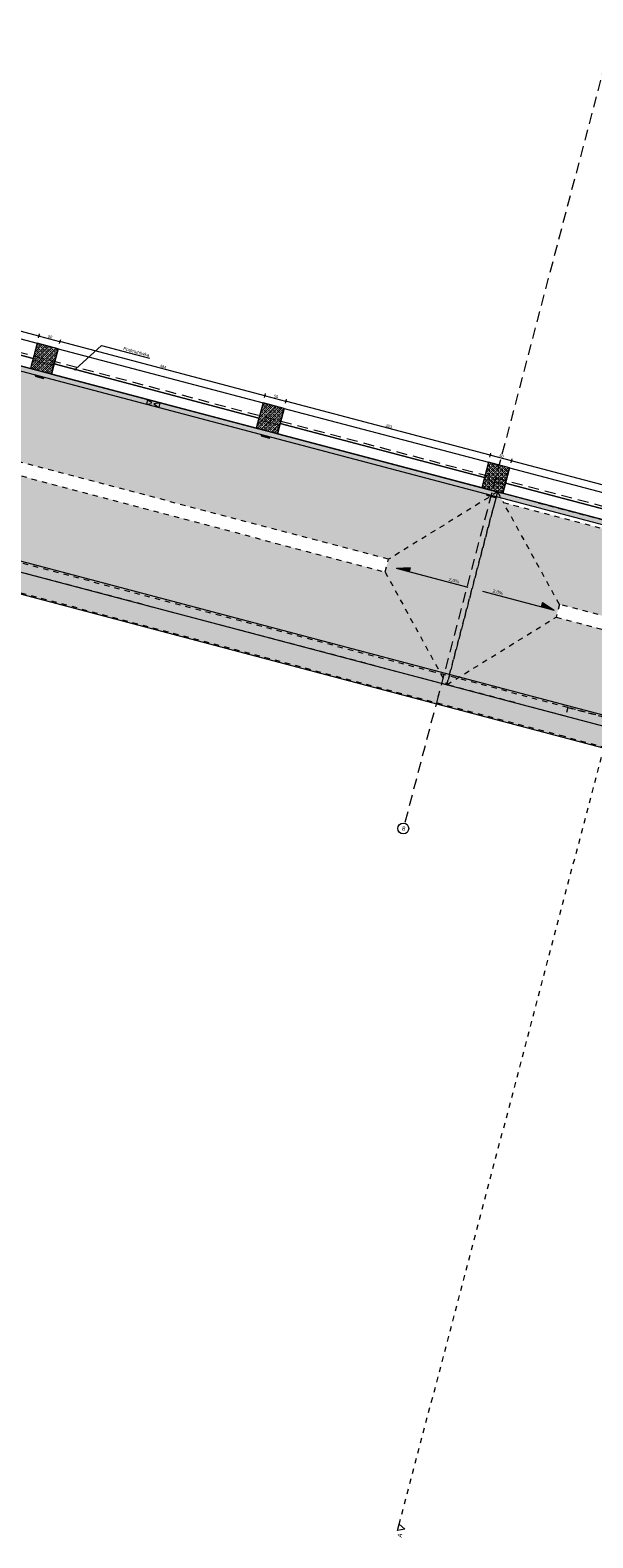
# Model space of a CAD drawing. Header units: millimetres. Extents: x -176817 to 18864955, y -12996033 to 201123.
# Tile 54 of 256: x 114815 to 127676, y -22738 to 11695. Entities that reach past the tile are written whole.
import ezdxf
from ezdxf.enums import TextEntityAlignment as Align

# ---------------------------------------------------------------- set-up
doc = ezdxf.new("R2010")
doc.units = ezdxf.units.MM
doc.header["$MEASUREMENT"] = 0
for name, pattern in [('Krawędzie ukryte', [170, 120, -50]), ('Przerywana', [240, 120, -120]), ('Przerywana długa', [390, 250, -140]), ('Przerywana gęsta', [90, 60, -30]), ('Wipeout_Contour', [1000, 0, -1000])]:
    doc.linetypes.add(name, pattern=pattern)
for name, color, linetype in [('213-A Wymiarowanie wewnętrzne', 7, 'Continuous'), ('231-A Ściany zewnętrzne', 7, 'Continuous'), ('280-A Dachy Powłoki', 7, 'Continuous'), ('291-A Obróbka blacharska', 7, 'Continuous'), ('297-A Opisy PW', 7, 'Continuous'), ('410-K Osie', 7, 'Continuous'), ('440-K Słupy', 7, 'Continuous'), ('450-K Belki', 7, 'Continuous'), ('460-K Stropy', 7, 'Continuous'), ('840-G Znaczniki przekroje', 7, 'Continuous'), ('842-G Opisy PW PZT', 7, 'Continuous')]:
    doc.layers.add(name, color=color, linetype=linetype)
doc.styles.add('STYL_AUTOMATYCZNY_3', font='arial.ttf')
doc.styles.add('STYL_AUTOMATYCZNY_4', font='arial.ttf')
doc.styles.add('STYL_AUTOMATYCZNY_8', font='ARIALN.TTF')
doc.dimstyles.new('STYL_AUTOMATYCZNY__3', dxfattribs={"dimtxt": 64.999998, "dimasz": 47.5, "dimexe": 0.18, "dimexo": 0.0625, "dimgap": 0, "dimtad": 1, "dimdec": 1, "dimlfac": 0.1, "dimzin": 0, "dimdsep": 46, "dimtxsty": 'STYL_AUTOMATYCZNY_4', "dimblk": 'ARROWHEAD_11', "dimblk1": 'ARROWHEAD_11', "dimblk2": 'ARROWHEAD_11', "dimcen": 0.09, "dimclrd": 30, "dimclre": 30, "dimclrt": 30, "dimazin": 0, "dimtfac": 1, "dimtdec": 4, "dimtmove": 0, "dimatfit": 3, "dimfxl": 0, "dimtolj": 1, "dimtzin": 0, "dimarcsym": 0})
pattern_1 = [(45, (0, 0), (-49.497475, 49.497475), []), (45, (-24.75, 24.75), (-49.497475, 49.497475), [52.5, -17.5])]

# ---------------------------------------------------------------- blocks, each defined once
blk = doc.blocks.new('Dach_13_2', base_point=(125618, 1120))
at = {"layer": '280-A Dachy Powłoki', "linetype": 'Continuous', "lineweight": 0, "true_color": 0x005d2f}
blk.add_hatch(color=118, dxfattribs=at).paths.add_polyline_path([(94809, 9250), (96361, 6641), (123004, -390), (125499, 1150), (125618, 1120)])
at = {"layer": '280-A Dachy Powłoki', "color": 8, "linetype": 'Przerywana', "lineweight": 0, "flags": 128}
for points in [[(94809, 9250), (125618, 1120)], [(123004, -390), (96361, 6641)], [(96361, 6641), (96361, 6641)], [(125499, 1150), (123004, -390)], [(125618, 1120), (125499, 1150)]]:
    blk.add_lwpolyline(points, dxfattribs=at)
blk = doc.blocks.new('Dach_14_2', base_point=(93647, 4844))
at = {"layer": '280-A Dachy Powłoki', "linetype": 'Continuous', "lineweight": 0, "true_color": 0x005d2f}
blk.add_hatch(color=118, dxfattribs=at).paths.add_polyline_path([(96285, 6351), (93647, 4844), (124337, -3255), (122928, -680), (122928, -680)])
at = {"layer": '280-A Dachy Powłoki', "color": 8, "linetype": 'Przerywana', "lineweight": 0, "flags": 128}
for points in [[(96285, 6351), (122928, -680)], [(124337, -3255), (93647, 4844)], [(122928, -680), (124337, -3255)]]:
    blk.add_lwpolyline(points, dxfattribs=at)
blk = doc.blocks.new('Dach_16_2', base_point=(123004, -390))
at = {"layer": '280-A Dachy Powłoki', "linetype": 'Continuous', "lineweight": 0, "true_color": 0x005d2f}
blk.add_hatch(color=118, dxfattribs=at).paths.add_polyline_path([(124337, -3255), (125499, 1150), (123004, -390), (122928, -680)])
at = {"layer": '280-A Dachy Powłoki', "color": 8, "linetype": 'Przerywana', "lineweight": 0, "flags": 128}
for points in [[(125499, 1150), (124337, -3255)], [(122928, -680), (123004, -390)]]:
    blk.add_lwpolyline(points, dxfattribs=at)
blk = doc.blocks.new('Dach_17_2', base_point=(125499, 1150))
at = {"layer": '280-A Dachy Powłoki', "linetype": 'Continuous', "lineweight": 0, "true_color": 0x005d2f}
for points in [[(125499, 1149), (156049, -6912), (156049, -6912), (125499, 1150)], [(155814, -7057), (125632, 908), (126910, -1420), (153553, -8451)]]:
    blk.add_hatch(color=118, dxfattribs=at).paths.add_polyline_path(points)
at = {"layer": '280-A Dachy Powłoki', "color": 8, "linetype": 'Przerywana', "lineweight": 0, "flags": 128}
for points in [[(125499, 1150), (156049, -6912)], [(125499, 1149), (156049, -6912)], [(125632, 908), (155814, -7057)], [(126910, -1420), (125632, 908)], [(153553, -8451), (126910, -1420)], [(155814, -7057), (153553, -8451)]]:
    blk.add_lwpolyline(points, dxfattribs=at)
blk = doc.blocks.new('Dach_18_2', base_point=(124337, -3255))
at = {"layer": '280-A Dachy Powłoki', "linetype": 'Continuous', "lineweight": 0, "true_color": 0x005d2f}
blk.add_hatch(color=118, dxfattribs=at).paths.add_polyline_path([(124337, -3255), (127050, -3970), (127102, -3772), (154751, -11068), (153477, -8741), (126834, -1711), (126834, -1711)])
at = {"layer": '280-A Dachy Powłoki', "color": 8, "linetype": 'Przerywana', "lineweight": 0, "flags": 128}
for points in [[(124337, -3255), (126834, -1711)], [(126834, -1711), (153477, -8741)], [(127050, -3970), (124337, -3255)], [(127102, -3772), (127050, -3970)], [(127102, -3772), (154751, -11068)], [(153477, -8741), (154751, -11068)]]:
    blk.add_lwpolyline(points, dxfattribs=at)
blk = doc.blocks.new('Dach_20_2', base_point=(124337, -3255))
at = {"layer": '280-A Dachy Powłoki', "linetype": 'Continuous', "lineweight": 0, "true_color": 0x005d2f}
blk.add_hatch(color=118, dxfattribs=at).paths.add_polyline_path([(126834, -1711), (126910, -1420), (125499, 1150), (124337, -3255)])
at = {"layer": '280-A Dachy Powłoki', "color": 8, "linetype": 'Przerywana', "lineweight": 0, "flags": 128}
for points in [[(124337, -3255), (125499, 1149)], [(125499, 1149), (125632, 908)], [(126910, -1420), (126834, -1711)]]:
    blk.add_lwpolyline(points, dxfattribs=at)
blk = doc.blocks.new('Belka_6_2', base_point=(93087, 4578))
at = {"layer": '450-K Belki', "linetype": 'Continuous', "lineweight": 0, "true_color": 0xffffff}
blk.add_hatch(color=7, dxfattribs=at).paths.add_polyline_path([(92989, 4521), (155403, -11949), (154887, -11063), (93875, 5037)])
at = {"layer": '450-K Belki', "color": 7, "linetype": 'Continuous', "lineweight": 0}
for p, q in [((93875, 5037), (154887, -11063)), ((92989, 4521), (155403, -11949))]:
    blk.add_line(p, q, dxfattribs=at)
blk = doc.blocks.new('Strop_27_2', base_point=(93576, 4862))
at = {"layer": '460-K Stropy', "color": 255, "linetype": 'Continuous', "lineweight": 0, "flags": 128}
blk.add_lwpolyline([(93576, 4862), (155061, -11362), (156224, -6958), (94738, 9267)], close=True, dxfattribs=at)
blk = doc.blocks.new('Strop_58_2', base_point=(114821, 3967))
at = {"layer": '440-K Słupy', "color": 7, "linetype": 'Przerywana gęsta', "lineweight": 0, "flags": 128}
blk.add_lwpolyline([(114821, 3967), (115304, 3840), (115355, 4033), (114872, 4161)], close=True, dxfattribs=at)
blk = doc.blocks.new('Strop_59_2', base_point=(119984, 2605))
at = {"layer": '440-K Słupy', "color": 7, "linetype": 'Przerywana gęsta', "lineweight": 0, "flags": 128}
blk.add_lwpolyline([(119984, 2605), (120467, 2477), (120518, 2671), (120035, 2798)], close=True, dxfattribs=at)
blk = doc.blocks.new('Strop_60_2', base_point=(125138, 1245))
at = {"layer": '440-K Słupy', "color": 7, "linetype": 'Przerywana gęsta', "lineweight": 0, "flags": 128}
blk.add_lwpolyline([(125138, 1245), (125621, 1117), (125672, 1311), (125189, 1438)], close=True, dxfattribs=at)
blk = doc.blocks.new('Ściana_68_2', base_point=(127019, -4086))
at = {"layer": '231-A Ściany zewnętrzne', "color": 8, "linetype": 'Przerywana', "lineweight": 0, "flags": 128}
for points in [[(127102, -3772), (124052, -2967)], [(123883, -3606), (126933, -4410)]]:
    blk.add_lwpolyline(points, dxfattribs=at)
blk = doc.blocks.new('Ściana_70_2', base_point=(155147, -11509))
at = {"layer": '231-A Ściany zewnętrzne', "color": 8, "linetype": 'Przerywana', "lineweight": 0, "flags": 128}
for points in [[(139575, -7064), (127102, -3772)], [(126933, -4410), (139406, -7702)], [(154915, -11112), (139836, -7132)], [(139667, -7771), (155371, -11914)]]:
    blk.add_lwpolyline(points, dxfattribs=at)
blk = doc.blocks.new('Ściana_71_2', base_point=(123969, -3282))
at = {"layer": '231-A Ściany zewnętrzne', "color": 8, "linetype": 'Przerywana', "lineweight": 0, "flags": 128}
for points in [[(108943, 1019), (108876, 1037)], [(124052, -2967), (109204, 950)], [(108708, 399), (108775, 381)], [(109036, 312), (123883, -3606)]]:
    blk.add_lwpolyline(points, dxfattribs=at)
blk = doc.blocks.new('Ściana_168_2', base_point=(94741, 9514))
at = {"layer": '231-A Ściany zewnętrzne', "color": 7, "linetype": 'Continuous', "lineweight": 0, "flags": 128}
for points in [[(94680, 9282), (156136, -6935)], [(114882, 4199), (110212, 5432)], [(120045, 2837), (115365, 4072)], [(125199, 1477), (120529, 2709)], [(130352, 117), (125682, 1349)]]:
    blk.add_lwpolyline(points, dxfattribs=at)
blk = doc.blocks.new('Słup_129_2', base_point=(125456, 1471))
at = {"layer": '440-K Słupy', "linetype": 'Continuous', "lineweight": 0, "true_color": 0x000000}
h = blk.add_hatch(dxfattribs=at)
h.set_pattern_fill('Beton_zbrojony_0002', color=18, style=0, pattern_type=2)
h.set_pattern_definition(pattern_1)
h.paths.add_polyline_path([(125291, 1825), (125138, 1245), (125621, 1117), (125774, 1698)])
at = {"layer": '440-K Słupy', "color": 7, "linetype": 'Continuous', "lineweight": 0, "flags": 128}
blk.add_lwpolyline([(125621, 1117), (125774, 1698), (125291, 1825), (125138, 1245)], dxfattribs=at)
blk = doc.blocks.new('Słup_238_2', base_point=(115139, 4194))
at = {"layer": '440-K Słupy', "linetype": 'Continuous', "lineweight": 0, "true_color": 0x000000}
h = blk.add_hatch(dxfattribs=at)
h.set_pattern_fill('Beton_zbrojony_0002', color=18, style=0, pattern_type=2)
h.set_pattern_definition(pattern_1)
h.paths.add_polyline_path([(114974, 4548), (114821, 3967), (115304, 3840), (115457, 4420)])
at = {"layer": '440-K Słupy', "color": 7, "linetype": 'Continuous', "lineweight": 0, "flags": 128}
blk.add_lwpolyline([(115304, 3840), (115457, 4420), (114974, 4548), (114821, 3967)], dxfattribs=at)
blk = doc.blocks.new('Słup_239_2', base_point=(115032, 3788))
at = {"layer": '291-A Obróbka blacharska', "color": 7, "linetype": 'Continuous', "lineweight": 0, "flags": 128}
blk.add_lwpolyline([(115123, 3743), (115128, 3762), (115119, 3764), (115116, 3755), (114942, 3801), (114945, 3811), (114935, 3813), (114930, 3794)], close=True, dxfattribs=at)
blk = doc.blocks.new('Słup_240_2', base_point=(120302, 2831))
at = {"layer": '440-K Słupy', "linetype": 'Continuous', "lineweight": 0, "true_color": 0x000000}
h = blk.add_hatch(dxfattribs=at)
h.set_pattern_fill('Beton_zbrojony_0002', color=18, style=0, pattern_type=2)
h.set_pattern_definition(pattern_1)
h.paths.add_polyline_path([(120137, 3185), (119984, 2605), (120467, 2477), (120620, 3057)])
at = {"layer": '440-K Słupy', "color": 7, "linetype": 'Continuous', "lineweight": 0, "flags": 128}
blk.add_lwpolyline([(120467, 2477), (120620, 3057), (120137, 3185), (119984, 2605)], dxfattribs=at)
blk = doc.blocks.new('Słup_241_2', base_point=(120195, 2425))
at = {"layer": '291-A Obróbka blacharska', "color": 7, "linetype": 'Continuous', "lineweight": 0, "flags": 128}
blk.add_lwpolyline([(120287, 2380), (120292, 2399), (120282, 2402), (120279, 2392), (120106, 2438), (120108, 2448), (120098, 2451), (120093, 2431)], close=True, dxfattribs=at)
blk = doc.blocks.new('Słup_251_2', base_point=(125349, 1065))
at = {"layer": '291-A Obróbka blacharska', "color": 7, "linetype": 'Continuous', "lineweight": 0, "flags": 128}
blk.add_lwpolyline([(125440, 1020), (125445, 1040), (125436, 1042), (125433, 1032), (125259, 1079), (125262, 1088), (125252, 1091), (125247, 1071)], close=True, dxfattribs=at)
blk = doc.blocks.new('Symbol nachylenia 27[125]_2', base_point=(124824, -1033))
at = {"layer": '842-G Opisy PW PZT', "linetype": 'Continuous', "lineweight": 0, "true_color": 0x000000}
blk.add_hatch(color=18, dxfattribs=at).paths.add_polyline_path([(123187, -601), (123477, -677), (123502, -581)])
at = {"layer": '842-G Opisy PW PZT', "color": 7, "linetype": 'Continuous', "lineweight": 0}
for p, q in [((123502, -581), (123187, -601)), ((124824, -1033), (123187, -601)), ((123502, -581), (123477, -677))]:
    blk.add_line(p, q, dxfattribs=at)
at = {"layer": '842-G Opisy PW PZT', "color": 7, "lineweight": 0, "style": 'STYL_AUTOMATYCZNY_3'}
blk.add_attdef('txt', text='', height=75, rotation=345.218, dxfattribs=at).set_placement((124601, -963), align=Align.BOTTOM_RIGHT)
blk = doc.blocks.new('Symbol nachylenia 27[126]_2', base_point=(125151, -1119))
at = {"layer": '842-G Opisy PW PZT', "linetype": 'Continuous', "lineweight": 0, "true_color": 0x000000}
blk.add_hatch(color=18, dxfattribs=at).paths.add_polyline_path([(126788, -1551), (126523, -1378), (126498, -1475)])
at = {"layer": '842-G Opisy PW PZT', "color": 7, "linetype": 'Continuous', "lineweight": 0}
for p, q in [((125151, -1119), (126788, -1551)), ((126523, -1378), (126498, -1475)), ((126523, -1378), (126788, -1551))]:
    blk.add_line(p, q, dxfattribs=at)
at = {"layer": '842-G Opisy PW PZT', "color": 7, "lineweight": 0, "style": 'STYL_AUTOMATYCZNY_3'}
blk.add_attdef('txt', text='', height=75, rotation=345.218, dxfattribs=at).set_placement((125374, -1167), align=Align.BOTTOM_LEFT)
blk = doc.blocks.new('Belka_174_2', base_point=(110253, 5586))
at = {"layer": '450-K Belki', "color": 39, "linetype": 'Continuous', "lineweight": 0, "true_color": 0x573938, "flags": 128}
for points in [[(110304, 5780), (110212, 5432)], [(110304, 5780), (114974, 4548)], [(110212, 5432), (110151, 5200)], [(110151, 5200), (114821, 3967)], [(110212, 5432), (114882, 4199)], [(114974, 4548), (114882, 4199)], [(114882, 4199), (114821, 3967)]]:
    blk.add_lwpolyline(points, dxfattribs=at)
blk = doc.blocks.new('Belka_175_2', base_point=(115406, 4227))
at = {"layer": '450-K Belki', "color": 39, "linetype": 'Continuous', "lineweight": 0, "true_color": 0x573938, "flags": 128}
for points in [[(115457, 4420), (115365, 4072)], [(115457, 4420), (120137, 3185)], [(115365, 4072), (115304, 3840)], [(115304, 3840), (119984, 2605)], [(115365, 4072), (120045, 2837)], [(120137, 3185), (120045, 2837)], [(120045, 2837), (119984, 2605)]]:
    blk.add_lwpolyline(points, dxfattribs=at)
blk = doc.blocks.new('Belka_176_2', base_point=(120569, 2864))
at = {"layer": '450-K Belki', "color": 39, "linetype": 'Continuous', "lineweight": 0, "true_color": 0x573938, "flags": 128}
for points in [[(120620, 3057), (120529, 2709)], [(120620, 3057), (125291, 1825)], [(120529, 2709), (120467, 2477)], [(120467, 2477), (125138, 1245)], [(120529, 2709), (125199, 1477)], [(125291, 1825), (125199, 1477)], [(125199, 1477), (125138, 1245)]]:
    blk.add_lwpolyline(points, dxfattribs=at)
blk = doc.blocks.new('Belka_177_2', base_point=(125723, 1504))
at = {"layer": '450-K Belki', "color": 39, "linetype": 'Continuous', "lineweight": 0, "true_color": 0x573938, "flags": 128}
for points in [[(125774, 1698), (125682, 1349)], [(125774, 1698), (130444, 465)], [(125682, 1349), (125621, 1117)], [(125621, 1117), (130291, -115)], [(125682, 1349), (130352, 117)], [(130444, 465), (130352, 117)], [(130352, 117), (130291, -115)]]:
    blk.add_lwpolyline(points, dxfattribs=at)
blk = doc.blocks.new('*D3155')
at = {"layer": '213-A Wymiarowanie wewnętrzne', "linetype": 'Continuous', "lineweight": 200}
for points in [[(110335, 5944), (110335, 5939), (110338, 5935), (110342, 5933), (110347, 5932), (110352, 5933), (110356, 5935), (110359, 5939), (110360, 5944), (110359, 5949), (110356, 5953), (110352, 5956), (110347, 5957), (110342, 5956), (110338, 5953), (110335, 5949)], [(115005, 4712), (115006, 4707), (115008, 4703), (115012, 4700), (115017, 4699), (115022, 4700), (115026, 4703), (115029, 4707), (115030, 4712), (115029, 4717), (115026, 4721), (115022, 4723), (115017, 4724), (115012, 4723), (115008, 4721), (115006, 4717)]]:
    blk.add_hatch(color=30, dxfattribs=at).paths.add_polyline_path(points)
at = {"layer": '213-A Wymiarowanie wewnętrzne', "color": 30, "linetype": 'Continuous', "lineweight": 0}
for p, q in [((110335, 5899), (110344, 5932)), ((110350, 5956), (110359, 5990)), ((110359, 5941), (115005, 4715))]:
    blk.add_line(p, q, dxfattribs=at)
blk.add_circle((110347, 5944), 12.5, dxfattribs=at)
at = {"layer": '213-A Wymiarowanie wewnętrzne', "color": 30, "lineweight": 200, "insert": (112613, 5360), "char_height": 65, "attachment_point": 7, "rotation": 345.218, "style": 'STYL_AUTOMATYCZNY_4'}
blk.add_mtext('\\A1;{\\pql;\\fArial|b0|i0|c238|p0;\\W1.000000;483}', dxfattribs=at)
blk = doc.blocks.new('ARROWHEAD_11')
at = {"color": 0, "linetype": 'Continuous', "lineweight": 0}
blk.add_line((0, 0), (-1, 0), dxfattribs=at)
at = {"color": 0, "linetype": 'Continuous', "lineweight": 0, "const_width": 0.25, "flags": 128}
blk.add_lwpolyline([(-0.125, 0, 1), (0.125, 0, 1)], format="xyb", close=True, dxfattribs=at)
blk = doc.blocks.new('*D3156')
at = {"layer": '213-A Wymiarowanie wewnętrzne', "linetype": 'Continuous', "lineweight": 200}
for points in [[(115005, 4712), (115006, 4707), (115008, 4703), (115012, 4700), (115017, 4699), (115022, 4700), (115026, 4703), (115029, 4707), (115030, 4712), (115029, 4717), (115026, 4721), (115022, 4723), (115017, 4724), (115012, 4723), (115008, 4721), (115006, 4717)], [(115488, 4584), (115489, 4580), (115492, 4575), (115496, 4573), (115501, 4572), (115505, 4573), (115509, 4575), (115512, 4580), (115513, 4584), (115512, 4589), (115509, 4593), (115505, 4596), (115501, 4597), (115496, 4596), (115492, 4593), (115489, 4589)]]:
    blk.add_hatch(color=30, dxfattribs=at).paths.add_polyline_path(points)
at = {"layer": '213-A Wymiarowanie wewnętrzne', "color": 30, "linetype": 'Continuous', "lineweight": 0}
for p, q in [((115005, 4667), (115014, 4700)), ((115020, 4724), (115029, 4757)), ((115029, 4709), (115489, 4587))]:
    blk.add_line(p, q, dxfattribs=at)
blk.add_circle((115017, 4712), 12.5, dxfattribs=at)
at = {"layer": '213-A Wymiarowanie wewnętrzne', "color": 30, "lineweight": 200, "insert": (115214, 4673), "char_height": 65, "attachment_point": 7, "rotation": 345.218, "style": 'STYL_AUTOMATYCZNY_4'}
blk.add_mtext('\\A1;{\\pql;\\fArial|b0|i0|c238|p0;\\W1.000000;50}', dxfattribs=at)
blk = doc.blocks.new('*D3157')
at = {"layer": '213-A Wymiarowanie wewnętrzne', "linetype": 'Continuous', "lineweight": 200}
for points in [[(115488, 4584), (115489, 4580), (115492, 4575), (115496, 4573), (115501, 4572), (115505, 4573), (115509, 4575), (115512, 4580), (115513, 4584), (115512, 4589), (115509, 4593), (115505, 4596), (115501, 4597), (115496, 4596), (115492, 4593), (115489, 4589)], [(120168, 3349), (120169, 3345), (120172, 3341), (120176, 3338), (120180, 3337), (120185, 3338), (120189, 3341), (120192, 3345), (120193, 3349), (120192, 3354), (120189, 3358), (120185, 3361), (120180, 3362), (120176, 3361), (120172, 3358), (120169, 3354)]]:
    blk.add_hatch(color=30, dxfattribs=at).paths.add_polyline_path(points)
at = {"layer": '213-A Wymiarowanie wewnętrzne', "color": 30, "linetype": 'Continuous', "lineweight": 0}
for p, q in [((115489, 4539), (115497, 4572)), ((115504, 4596), (115513, 4630)), ((115513, 4581), (120168, 3353))]:
    blk.add_line(p, q, dxfattribs=at)
blk.add_circle((115501, 4584), 12.5, dxfattribs=at)
at = {"layer": '213-A Wymiarowanie wewnętrzne', "color": 30, "lineweight": 200, "insert": (117772, 3998), "char_height": 65, "attachment_point": 7, "rotation": 345.218, "style": 'STYL_AUTOMATYCZNY_4'}
blk.add_mtext('\\A1;{\\pql;\\fArial|b0|i0|c238|p0;\\W1.000000;484}', dxfattribs=at)
blk = doc.blocks.new('*D3158')
at = {"layer": '213-A Wymiarowanie wewnętrzne', "linetype": 'Continuous', "lineweight": 200}
for points in [[(120168, 3349), (120169, 3345), (120172, 3341), (120176, 3338), (120180, 3337), (120185, 3338), (120189, 3341), (120192, 3345), (120193, 3349), (120192, 3354), (120189, 3358), (120185, 3361), (120180, 3362), (120176, 3361), (120172, 3358), (120169, 3354)], [(120651, 3222), (120652, 3217), (120655, 3213), (120659, 3210), (120664, 3209), (120669, 3210), (120673, 3213), (120675, 3217), (120676, 3222), (120675, 3227), (120673, 3231), (120669, 3233), (120664, 3234), (120659, 3233), (120655, 3231), (120652, 3227)]]:
    blk.add_hatch(color=30, dxfattribs=at).paths.add_polyline_path(points)
at = {"layer": '213-A Wymiarowanie wewnętrzne', "color": 30, "linetype": 'Continuous', "lineweight": 0}
for p, q in [((120168, 3304), (120177, 3337)), ((120184, 3362), (120192, 3395)), ((120192, 3346), (120652, 3225))]:
    blk.add_line(p, q, dxfattribs=at)
blk.add_circle((120180, 3349), 12.5, dxfattribs=at)
at = {"layer": '213-A Wymiarowanie wewnętrzne', "color": 30, "lineweight": 200, "insert": (120378, 3311), "char_height": 65, "attachment_point": 7, "rotation": 345.218, "style": 'STYL_AUTOMATYCZNY_4'}
blk.add_mtext('\\A1;{\\pql;\\fArial|b0|i0|c238|p0;\\W1.000000;50}', dxfattribs=at)
blk = doc.blocks.new('*D3159')
at = {"layer": '213-A Wymiarowanie wewnętrzne', "linetype": 'Continuous', "lineweight": 200}
for points in [[(120651, 3222), (120652, 3217), (120655, 3213), (120659, 3210), (120664, 3209), (120669, 3210), (120673, 3213), (120675, 3217), (120676, 3222), (120675, 3227), (120673, 3231), (120669, 3233), (120664, 3234), (120659, 3233), (120655, 3231), (120652, 3227)], [(125321, 1990), (125322, 1985), (125325, 1981), (125329, 1978), (125334, 1977), (125339, 1978), (125343, 1981), (125346, 1985), (125346, 1990), (125346, 1994), (125343, 1998), (125339, 2001), (125334, 2002), (125329, 2001), (125325, 1998), (125322, 1994)]]:
    blk.add_hatch(color=30, dxfattribs=at).paths.add_polyline_path(points)
at = {"layer": '213-A Wymiarowanie wewnętrzne', "color": 30, "linetype": 'Continuous', "lineweight": 0}
for p, q in [((120652, 3177), (120661, 3210)), ((120667, 3234), (120676, 3267)), ((120676, 3219), (125322, 1993))]:
    blk.add_line(p, q, dxfattribs=at)
blk.add_circle((120664, 3222), 12.5, dxfattribs=at)
at = {"layer": '213-A Wymiarowanie wewnętrzne', "color": 30, "lineweight": 200, "insert": (122930, 2637), "char_height": 65, "attachment_point": 7, "rotation": 345.218, "style": 'STYL_AUTOMATYCZNY_4'}
blk.add_mtext('\\A1;{\\pql;\\fArial|b0|i0|c238|p0;\\W1.000000;483}', dxfattribs=at)
blk = doc.blocks.new('*D3160')
at = {"layer": '213-A Wymiarowanie wewnętrzne', "linetype": 'Continuous', "lineweight": 200}
for points in [[(125321, 1990), (125322, 1985), (125325, 1981), (125329, 1978), (125334, 1977), (125339, 1978), (125343, 1981), (125346, 1985), (125346, 1990), (125346, 1994), (125343, 1998), (125339, 2001), (125334, 2002), (125329, 2001), (125325, 1998), (125322, 1994)], [(125805, 1862), (125806, 1857), (125809, 1853), (125813, 1850), (125817, 1849), (125822, 1850), (125826, 1853), (125829, 1857), (125830, 1862), (125829, 1867), (125826, 1871), (125822, 1873), (125817, 1874), (125813, 1873), (125809, 1871), (125806, 1867)]]:
    blk.add_hatch(color=30, dxfattribs=at).paths.add_polyline_path(points)
at = {"layer": '213-A Wymiarowanie wewnętrzne', "color": 30, "linetype": 'Continuous', "lineweight": 0}
for p, q in [((125322, 1944), (125331, 1977)), ((125337, 2002), (125346, 2035)), ((125346, 1986), (125805, 1865))]:
    blk.add_line(p, q, dxfattribs=at)
blk.add_circle((125334, 1990), 12.5, dxfattribs=at)
at = {"layer": '213-A Wymiarowanie wewnętrzne', "color": 30, "lineweight": 200, "insert": (125531, 1951), "char_height": 65, "attachment_point": 7, "rotation": 345.218, "style": 'STYL_AUTOMATYCZNY_4'}
blk.add_mtext('\\A1;{\\pql;\\fArial|b0|i0|c238|p0;\\W1.000000;50}', dxfattribs=at)
blk = doc.blocks.new('*D3161')
at = {"layer": '213-A Wymiarowanie wewnętrzne', "linetype": 'Continuous', "lineweight": 200}
for points in [[(125805, 1862), (125806, 1857), (125809, 1853), (125813, 1850), (125817, 1849), (125822, 1850), (125826, 1853), (125829, 1857), (125830, 1862), (125829, 1867), (125826, 1871), (125822, 1873), (125817, 1874), (125813, 1873), (125809, 1871), (125806, 1867)], [(130475, 630), (130476, 625), (130479, 621), (130483, 618), (130488, 617), (130492, 618), (130496, 621), (130499, 625), (130500, 630), (130499, 634), (130496, 638), (130492, 641), (130488, 642), (130483, 641), (130479, 638), (130476, 634)]]:
    blk.add_hatch(color=30, dxfattribs=at).paths.add_polyline_path(points)
at = {"layer": '213-A Wymiarowanie wewnętrzne', "color": 30, "linetype": 'Continuous', "lineweight": 0}
for p, q in [((125806, 1817), (125814, 1850)), ((125821, 1874), (125829, 1907)), ((125830, 1859), (130476, 633))]:
    blk.add_line(p, q, dxfattribs=at)
blk.add_circle((125817, 1862), 12.5, dxfattribs=at)
at = {"layer": '213-A Wymiarowanie wewnętrzne', "color": 30, "lineweight": 200, "insert": (128084, 1277), "char_height": 65, "attachment_point": 7, "rotation": 345.218, "style": 'STYL_AUTOMATYCZNY_4'}
blk.add_mtext('\\A1;{\\pql;\\fArial|b0|i0|c238|p0;\\W1.000000;483}', dxfattribs=at)
blk = doc.blocks.new('*D3229')
at = {"layer": '213-A Wymiarowanie wewnętrzne', "linetype": 'Continuous', "lineweight": 200}
for points in [[(143869, 13002), (143870, 12997), (143873, 12993), (143877, 12990), (143882, 12989), (143886, 12990), (143890, 12993), (143893, 12997), (143894, 13002), (143893, 13007), (143890, 13011), (143886, 13013), (143882, 13014), (143877, 13013), (143873, 13011), (143870, 13007)], [(139902, -2034), (139903, -2038), (139905, -2042), (139909, -2045), (139914, -2046), (139919, -2045), (139923, -2042), (139926, -2038), (139927, -2034), (139926, -2029), (139923, -2025), (139919, -2022), (139914, -2021), (139909, -2022), (139905, -2025), (139903, -2029)]]:
    blk.add_hatch(color=30, dxfattribs=at).paths.add_polyline_path(points)
at = {"layer": '213-A Wymiarowanie wewnętrzne', "color": 30, "linetype": 'Continuous', "lineweight": 0}
for p, q in [((143878, 12990), (139917, -2022)), ((143836, 13014), (143870, 13005)), ((143894, 12999), (143927, 12990))]:
    blk.add_line(p, q, dxfattribs=at)
blk.add_circle((143882, 13002), 12.5, dxfattribs=at)
at = {"layer": '213-A Wymiarowanie wewnętrzne', "color": 30, "lineweight": 200, "insert": (141857, 5380), "char_height": 65, "attachment_point": 7, "rotation": 75.218, "style": 'STYL_AUTOMATYCZNY_4'}
blk.add_mtext('\\A1;{\\pql;\\fArial|b0|i0|c238|p0;\\W1.000000;1\xa0555}', dxfattribs=at)
blk = doc.blocks.new('*D3230')
at = {"layer": '213-A Wymiarowanie wewnętrzne', "linetype": 'Continuous', "lineweight": 200}
for points in [[(139902, -2034), (139903, -2038), (139905, -2042), (139909, -2045), (139914, -2046), (139919, -2045), (139923, -2042), (139926, -2038), (139927, -2034), (139926, -2029), (139923, -2025), (139919, -2022), (139914, -2021), (139909, -2022), (139905, -2025), (139903, -2029)], [(139749, -2614), (139750, -2619), (139752, -2623), (139756, -2625), (139761, -2626), (139766, -2625), (139770, -2623), (139773, -2619), (139774, -2614), (139773, -2609), (139770, -2605), (139766, -2602), (139761, -2601), (139756, -2602), (139752, -2605), (139750, -2609)]]:
    blk.add_hatch(color=30, dxfattribs=at).paths.add_polyline_path(points)
at = {"layer": '213-A Wymiarowanie wewnętrzne', "color": 30, "linetype": 'Continuous', "lineweight": 0}
for p, q in [((139911, -2046), (139764, -2602)), ((139869, -2022), (139902, -2030)), ((139926, -2037), (139959, -2046)), ((139716, -2602), (139749, -2611)), ((139758, -2626), (139755, -2638)), ((139773, -2617), (139806, -2626))]:
    blk.add_line(p, q, dxfattribs=at)
for centre in [(139914, -2034), (139761, -2614)]:
    blk.add_circle(centre, 12.5, dxfattribs=at)
at = {"layer": '213-A Wymiarowanie wewnętrzne', "color": 30, "lineweight": 200, "insert": (139812, -2368), "char_height": 65, "attachment_point": 7, "rotation": 75.218, "style": 'STYL_AUTOMATYCZNY_4'}
blk.add_mtext('\\A1;{\\pql;\\fArial|b0|i0|c238|p0;\\W1.000000;60}', dxfattribs=at)
blk = doc.blocks.new('*D3234')
at = {"layer": '213-A Wymiarowanie wewnętrzne', "linetype": 'Continuous', "lineweight": 200}
for points in [[(167575, 46047), (167576, 46042), (167578, 46038), (167582, 46036), (167587, 46035), (167592, 46036), (167596, 46038), (167599, 46042), (167600, 46047), (167599, 46052), (167596, 46056), (167592, 46059), (167587, 46060), (167582, 46059), (167578, 46056), (167576, 46052)], [(158058, 9982), (158059, 9977), (158062, 9973), (158066, 9970), (158070, 9969), (158075, 9970), (158079, 9973), (158082, 9977), (158083, 9982), (158082, 9986), (158079, 9990), (158075, 9993), (158070, 9994), (158066, 9993), (158062, 9990), (158059, 9986)]]:
    blk.add_hatch(color=30, dxfattribs=at).paths.add_polyline_path(points)
at = {"layer": '213-A Wymiarowanie wewnętrzne', "color": 30, "linetype": 'Continuous', "lineweight": 0}
blk.add_line((167584, 46035), (158074, 9994), dxfattribs=at)
at = {"layer": '213-A Wymiarowanie wewnętrzne', "color": 30, "lineweight": 200, "insert": (162788, 27910), "char_height": 65, "attachment_point": 7, "rotation": 75.218, "style": 'STYL_AUTOMATYCZNY_4'}
blk.add_mtext('\\A1;{\\pql;\\fArial|b0|i0|c238|p0;\\W1.000000;3\xa0730}', dxfattribs=at)
blk = doc.blocks.new('*D3235')
at = {"layer": '213-A Wymiarowanie wewnętrzne', "linetype": 'Continuous', "lineweight": 200}
for points in [[(158058, 9982), (158059, 9977), (158062, 9973), (158066, 9970), (158070, 9969), (158075, 9970), (158079, 9973), (158082, 9977), (158083, 9982), (158082, 9986), (158079, 9990), (158075, 9993), (158070, 9994), (158066, 9993), (158062, 9990), (158059, 9986)], [(157879, 9305), (157880, 9300), (157883, 9296), (157887, 9293), (157892, 9292), (157897, 9293), (157901, 9296), (157903, 9300), (157904, 9305), (157903, 9310), (157901, 9314), (157897, 9316), (157892, 9317), (157887, 9316), (157883, 9314), (157880, 9310)]]:
    blk.add_hatch(color=30, dxfattribs=at).paths.add_polyline_path(points)
at = {"layer": '213-A Wymiarowanie wewnętrzne', "color": 30, "linetype": 'Continuous', "lineweight": 0}
for p, q in [((158025, 9994), (158058, 9985)), ((158067, 9970), (157895, 9317)), ((158083, 9978), (158116, 9970))]:
    blk.add_line(p, q, dxfattribs=at)
blk.add_circle((158070, 9982), 12.5, dxfattribs=at)
at = {"layer": '213-A Wymiarowanie wewnętrzne', "color": 30, "lineweight": 200, "insert": (157956, 9599), "char_height": 65, "attachment_point": 7, "rotation": 75.218, "style": 'STYL_AUTOMATYCZNY_4'}
blk.add_mtext('\\A1;{\\pql;\\fArial|b0|i0|c238|p0;\\W1.000000;70}', dxfattribs=at)
blk = doc.blocks.new('*D3236')
at = {"layer": '213-A Wymiarowanie wewnętrzne', "linetype": 'Continuous', "lineweight": 200}
for points in [[(157879, 9305), (157880, 9300), (157883, 9296), (157887, 9293), (157892, 9292), (157897, 9293), (157901, 9296), (157903, 9300), (157904, 9305), (157903, 9310), (157901, 9314), (157897, 9316), (157892, 9317), (157887, 9316), (157883, 9314), (157880, 9310)], [(153912, -5731), (153913, -5735), (153916, -5739), (153920, -5742), (153924, -5743), (153929, -5742), (153933, -5739), (153936, -5735), (153937, -5731), (153936, -5726), (153933, -5722), (153929, -5719), (153924, -5718), (153920, -5719), (153916, -5722), (153913, -5726)]]:
    blk.add_hatch(color=30, dxfattribs=at).paths.add_polyline_path(points)
at = {"layer": '213-A Wymiarowanie wewnętrzne', "color": 30, "linetype": 'Continuous', "lineweight": 0}
for p, q in [((157847, 9317), (157880, 9308)), ((157904, 9302), (157937, 9293)), ((157889, 9293), (153928, -5718))]:
    blk.add_line(p, q, dxfattribs=at)
blk.add_circle((157892, 9305), 12.5, dxfattribs=at)
at = {"layer": '213-A Wymiarowanie wewnętrzne', "color": 30, "lineweight": 200, "insert": (155867, 1683), "char_height": 65, "attachment_point": 7, "rotation": 75.218, "style": 'STYL_AUTOMATYCZNY_4'}
blk.add_mtext('\\A1;{\\pql;\\fArial|b0|i0|c238|p0;\\W1.000000;1\xa0555}', dxfattribs=at)
blk = doc.blocks.new('*D3237')
at = {"layer": '213-A Wymiarowanie wewnętrzne', "linetype": 'Continuous', "lineweight": 200}
for points in [[(153912, -5731), (153913, -5735), (153916, -5739), (153920, -5742), (153924, -5743), (153929, -5742), (153933, -5739), (153936, -5735), (153937, -5731), (153936, -5726), (153933, -5722), (153929, -5719), (153924, -5718), (153920, -5719), (153916, -5722), (153913, -5726)], [(153759, -6311), (153760, -6316), (153763, -6320), (153767, -6322), (153771, -6323), (153776, -6322), (153780, -6320), (153783, -6316), (153784, -6311), (153783, -6306), (153780, -6302), (153776, -6299), (153771, -6298), (153767, -6299), (153763, -6302), (153760, -6306)]]:
    blk.add_hatch(color=30, dxfattribs=at).paths.add_polyline_path(points)
at = {"layer": '213-A Wymiarowanie wewnętrzne', "color": 30, "linetype": 'Continuous', "lineweight": 0}
for p, q in [((153921, -5743), (153775, -6299)), ((153879, -5719), (153912, -5727)), ((153937, -5734), (153970, -5743)), ((153726, -6299), (153759, -6308)), ((153768, -6323), (153765, -6335)), ((153783, -6314), (153817, -6323))]:
    blk.add_line(p, q, dxfattribs=at)
for centre in [(153924, -5731), (153771, -6311)]:
    blk.add_circle(centre, 12.5, dxfattribs=at)
at = {"layer": '213-A Wymiarowanie wewnętrzne', "color": 30, "lineweight": 200, "insert": (153823, -6065), "char_height": 65, "attachment_point": 7, "rotation": 75.218, "style": 'STYL_AUTOMATYCZNY_4'}
blk.add_mtext('\\A1;{\\pql;\\fArial|b0|i0|c238|p0;\\W1.000000;60}', dxfattribs=at)
blk = doc.blocks.new('Etykieta_69_2', base_point=(115845, 3945))
at = {"layer": '297-A Opisy PW', "linetype": 'Continuous', "lineweight": 0, "true_color": 0x000000}
blk.add_hatch(color=18, dxfattribs=at).paths.add_polyline_path([(115832, 3945), (115833, 3941), (115836, 3937), (115840, 3934), (115845, 3933), (115849, 3934), (115853, 3937), (115856, 3941), (115857, 3945), (115856, 3950), (115853, 3954), (115849, 3957), (115845, 3958), (115840, 3957), (115836, 3954), (115833, 3950)])
at = {"layer": '297-A Opisy PW', "color": 7, "linetype": 'Continuous', "lineweight": 0}
for p, q in [((115854, 3954), (116446, 4495)), ((116446, 4495), (116932, 4367)), ((116932, 4367), (117541, 4206))]:
    blk.add_line(p, q, dxfattribs=at)
blk.add_circle((115845, 3945), 12.5, dxfattribs=at)
at = {"layer": '297-A Opisy PW', "color": 7, "lineweight": 0, "insert": (116938, 4390), "char_height": 75, "attachment_point": 7, "rotation": 345.218, "style": 'STYL_AUTOMATYCZNY_3'}
blk.add_mtext('\\A1;{\\pql;\\fArial|b0|i0|c238|p0;\\W1.000000;Podmurówka}', dxfattribs=at)
blk = doc.blocks.new('Otwór_215_2')
at = {"layer": '231-A Ściany zewnętrzne', "color": 7, "linetype": 'Krawędzie ukryte', "lineweight": 0}
for p, q in [((117471, 3154), (117789, 3184)), ((117499, 3261), (117761, 3078))]:
    blk.add_line(p, q, dxfattribs=at)
at = {"layer": '231-A Ściany zewnętrzne', "color": 7, "linetype": 'Continuous', "lineweight": 0, "flags": 128}
for points in [[(117499, 3261), (117471, 3154)], [(117471, 3154), (117761, 3078)], [(117789, 3184), (117499, 3261)], [(117761, 3078), (117789, 3184)]]:
    blk.add_lwpolyline(points, dxfattribs=at)
blk = doc.blocks.new('Ściana_295_2', base_point=(94351, 9369))
at = {"layer": '231-A Ściany zewnętrzne', "linetype": 'Continuous', "lineweight": 0, "true_color": 0x000000}
h = blk.add_hatch(dxfattribs=at)
h.set_pattern_fill('Styropian_0002', color=18, style=0, pattern_type=2)
h.set_pattern_definition([(75.218034, (0, 0), (-100.483584, 26.515076), [60, -120]), (75.218034, (-27.28, 100.28), (-100.483584, 26.515076), [60, -120]), (135.218034, (15.31, 58.01), (73.20452, 73.7638), [60, -120]), (135.218034, (-85.18, 84.53), (73.20452, 73.7638), [60, -120]), (195.218034, (0, 0), (-27.27906, 100.278875), [60, -120]), (195.218034, (-100.48, 26.52), (-27.27906, 100.278875), [60, -120])])
h.paths.add_polyline_path([(94323, 9262), (156084, -7035), (156102, -6967), (156121, -6972), (156119, -6982), (156109, -6979), (156094, -7037), (156123, -7045), (156151, -6939), (94351, 9369)])
at = {"layer": '231-A Ściany zewnętrzne', "color": 7, "linetype": 'Continuous', "lineweight": 0, "flags": 128}
for points in [[(117499, 3261), (102319, 7266)], [(102291, 7160), (117471, 3154)], [(132969, -822), (117789, 3184)], [(117761, 3078), (132941, -928)]]:
    blk.add_lwpolyline(points, dxfattribs=at)
blk = doc.blocks.new('Standardowy znacznik osi[625]_2', base_point=(145932, 79068))
at = {"layer": '410-K Osie', "color": 5, "linetype": 'Przerywana długa', "lineweight": 0}
for p, q in [((145166, 76167), (124140, -3515)), ((124140, -3515), (123375, -6416))]:
    blk.add_line(p, q, dxfattribs=at)
at = {"layer": '410-K Osie', "color": 5, "linetype": 'Continuous', "lineweight": 0}
blk.add_circle((123343, -6537), 125, dxfattribs=at)
at = {"layer": '410-K Osie', "color": 5, "linetype": 'Przerywana długa', "lineweight": 0}
blk.add_point((124140, -3515), dxfattribs=at)
blk.add_point((124140, -3515), dxfattribs=at)
at = {"layer": '410-K Osie', "color": 7, "lineweight": 0, "style": 'STYL_AUTOMATYCZNY_8'}
for tag, p in [('AC_MarkerText_1_0', (145984, 79237)), ('AC_MarkerText_1_1', (123364, -6488))]:
    blk.add_attdef(tag, text='', height=100, rotation=345.218, dxfattribs=at).set_placement(p, align=Align.TOP_CENTER)
blk = doc.blocks.new('Standardowy znacznik osi[636]_2', base_point=(14700, 30697))
at = {"layer": '410-K Osie', "color": 5, "linetype": 'Przerywana długa', "lineweight": 0}
blk.add_line((17600, 29932), (181485, -13314), dxfattribs=at)
at = {"layer": '410-K Osie', "color": 7, "lineweight": 0, "style": 'STYL_AUTOMATYCZNY_8'}
for tag, p in [('AC_MarkerText_1_0', (14600, 30777)), ('AC_MarkerText_1_1', (184528, -14062))]:
    blk.add_attdef(tag, text='', height=100, rotation=345.218, dxfattribs=at).set_placement(p, align=Align.TOP_CENTER)
blk = doc.blocks.new('Płaszczyzna odcinająca_6_2', base_point=(123230, -22501))
at = {"layer": '840-G Znaczniki przekroje', "color": 161, "linetype": 'Przerywana', "lineweight": 0, "true_color": 0x40a5ff}
blk.add_line((123249, -22428), (149745, 77984), dxfattribs=at)
at = {"color": 254, "linetype": 'Wipeout_Contour', "lineweight": 0, "ltscale": 375952.282811}
blk.add_wipeout([(123211, -22573), (123375, -22539), (123249, -22428)], dxfattribs=at).dxf.layer = '840-G Znaczniki przekroje'
at = {"layer": '840-G Znaczniki przekroje', "color": 161, "linetype": 'Continuous', "lineweight": 0, "true_color": 0x40a5ff, "flags": 128}
blk.add_lwpolyline([(123211, -22573), (123249, -22428), (123375, -22539)], close=True, dxfattribs=at)
at = {"layer": '840-G Znaczniki przekroje', "color": 161, "lineweight": 0, "true_color": 0x40a5ff, "insert": (123302, -22738), "char_height": 100, "attachment_point": 7, "rotation": 75.218, "style": 'STYL_AUTOMATYCZNY_4'}
blk.add_mtext('\\A1;{\\pql;\\pt0;\\fArial|b0|i0|c238|p0;\\W1.000000;A}', dxfattribs=at)

msp = doc.modelspace()

# ---------------------------------------------------------------- block references
at = {"layer": '231-A Ściany zewnętrzne', "color": 7, "lineweight": 0}
for name, p in [('Ściana_295_2', (94351.41, 9368.69)), ('Ściana_168_2', (94741.33, 9513.99)), ('Ściana_71_2', (123968.94, -3281.65)), ('Ściana_68_2', (127018.89, -4086.46)), ('Ściana_70_2', (155146.75, -11508.69))]:
    msp.add_blockref(name, p, dxfattribs=at)
at = {"layer": '231-A Ściany zewnętrzne', "color": 7, "linetype": 'Continuous', "lineweight": 0}
msp.add_blockref('Otwór_215_2', (0, 0), dxfattribs=at)
at = {"layer": '280-A Dachy Powłoki', "color": 8, "linetype": 'Przerywana', "lineweight": 0}
for name, p in [('Dach_13_2', (125618.27, 1119.82)), ('Dach_14_2', (93646.68, 4843.82)), ('Dach_16_2', (123004.08, -389.68)), ('Dach_20_2', (124337.23, -3254.65)), ('Dach_17_2', (125499.38, 1149.53)), ('Dach_18_2', (124337.23, -3254.65))]:
    msp.add_blockref(name, p, dxfattribs=at)
at = {"layer": '291-A Obróbka blacharska', "color": 7, "lineweight": 0}
for name, p in [('Słup_239_2', (115031.77, 3787.56)), ('Słup_241_2', (120195.06, 2425.09)), ('Słup_251_2', (125348.64, 1065.2))]:
    msp.add_blockref(name, p, dxfattribs=at)
at = {"layer": '297-A Opisy PW', "color": 7, "linetype": 'Continuous', "lineweight": 0}
msp.add_blockref('Etykieta_69_2', (115844.6, 3945.37), dxfattribs=at)
at = {"layer": '410-K Osie', "color": 5, "linetype": 'Continuous', "lineweight": 0}
ref = msp.add_blockref('Standardowy znacznik osi[625]_2', (145931.52, 79067.59), dxfattribs=at)
ref.add_attrib('AC_MarkerText_1_1', '8', dxfattribs={"color": 7, "lineweight": 0, "height": 100, "rotation": 345.218034, "style": 'STYL_AUTOMATYCZNY_8'}).set_placement((123363.7, -6488.06), align=Align.TOP_CENTER)
msp.add_blockref('Standardowy znacznik osi[636]_2', (14699.64, 30697.04), dxfattribs=at)
at = {"layer": '440-K Słupy', "color": 7, "lineweight": 0}
for name, p in [('Słup_238_2', (115138.96, 4193.65)), ('Słup_240_2', (120302.22, 2831.19)), ('Słup_129_2', (125455.82, 1471.29))]:
    msp.add_blockref(name, p, dxfattribs=at)
at = {"layer": '440-K Słupy', "color": 7, "linetype": 'Przerywana gęsta', "lineweight": 0}
for name, p in [('Strop_58_2', (114820.69, 3967.36)), ('Strop_59_2', (119983.95, 2604.91)), ('Strop_60_2', (125137.53, 1245.01))]:
    msp.add_blockref(name, p, dxfattribs=at)
at = {"layer": '450-K Belki', "color": 39, "lineweight": 0, "true_color": 0x573938}
for name, p in [('Belka_174_2', (110252.62, 5586.45)), ('Belka_175_2', (115406.2, 4226.55)), ('Belka_176_2', (120569.46, 2864.1)), ('Belka_177_2', (125723.08, 1504.19))]:
    msp.add_blockref(name, p, dxfattribs=at)
at = {"layer": '450-K Belki', "color": 7, "lineweight": 0}
msp.add_blockref('Belka_6_2', (93087.12, 4577.69), dxfattribs=at)
at = {"layer": '460-K Stropy', "color": 255, "linetype": 'Continuous', "lineweight": 0}
msp.add_blockref('Strop_27_2', (93575.8, 4862.44), dxfattribs=at)
at = {"layer": '842-G Opisy PW PZT', "color": 7, "linetype": 'Continuous', "lineweight": 0}
for name, p in [('Symbol nachylenia 27[125]_2', (124823.89, -1032.94)), ('Symbol nachylenia 27[126]_2', (125150.54, -1119.12))]:
    msp.add_blockref(name, p, dxfattribs=at).add_auto_attribs({'txt': '2,0%'})

# ---------------------------------------------------------------- dimensions: what is measured, and where the dimension line sits
at = {"layer": '213-A Wymiarowanie wewnętrzne', "color": 30, "linetype": 'Continuous', "lineweight": 200}
for base, p1, p2, angle, picture, middle, turn in [((158070.47, 9981.6), (77651.76, 69778.81), (68134.99, 33713.3), 255.218034, '*D3234', (162784.86, 28025.93), 75.218034), ((157891.88, 9304.77), (68134.99, 33713.3), (67956.39, 33036.47), 255.218034, '*D3235', (157937.15, 9654.69), 75.218034), ((139914.15, -2033.63), (67956.39, 33036.47), (63892.27, 18026.62), 255.218034, '*D3229', (141853.87, 5495.62), 75.218034), ((153924.43, -5730.59), (67956.39, 33036.47), (63892.27, 18026.62), 255.218034, '*D3236', (155864.15, 1798.67), 75.218034), ((139761.06, -2613.77), (63892.27, 18026.62), (63739.18, 17446.48), 255.218034, '*D3230', (139793.58, -2312.2), 75.218034), ((153771.34, -6310.73), (63892.27, 18026.62), (63739.18, 17446.48), 255.218034, '*D3237', (153803.86, -6009.15), 75.218034), ((115017.15, 4711.88), (110303.65, 5779.83), (114973.77, 4547.51), 345.218034, '*D3155', (112693.53, 5372.08), 345.218034), ((115500.6, 4584.31), (114973.77, 4547.51), (115457.23, 4419.94), 345.218034, '*D3156', (115270.38, 4692.12), 345.218034), ((120180.41, 3349.42), (115457.23, 4419.94), (120137.04, 3185.05), 345.218034, '*D3157', (117851.96, 4010.9), 345.218034), ((120663.87, 3221.85), (120137.04, 3185.05), (120620.49, 3057.48), 345.218034, '*D3158', (120433.64, 3329.66), 345.218034), ((125333.99, 1989.53), (120620.49, 3057.48), (125290.62, 1825.15), 345.218034, '*D3159', (123010.38, 2649.73), 345.218034), ((125817.48, 1861.94), (125290.62, 1825.15), (125774.11, 1697.57), 345.218034, '*D3160', (125587.24, 1969.76), 345.218034), ((130487.61, 629.62), (125774.11, 1697.57), (130444.23, 465.24), 345.218034, '*D3161', (128163.99, 1289.82), 345.218034)]:
    dim = msp.add_linear_dim(base=base, p1=p1, p2=p2, angle=angle, dimstyle='STYL_AUTOMATYCZNY__3', dxfattribs=at)
    dim.commit()
    dim.dimension.update_dxf_attribs({"geometry": picture, "text_midpoint": middle, "dimtype": 160, "text_rotation": turn})

# ---------------------------------------------------------------- next in the draw order: block references
at = {"layer": '840-G Znaczniki przekroje', "color": 161, "lineweight": 0, "true_color": 0x40a5ff}
msp.add_blockref('Płaszczyzna odcinająca_6_2', (123230.11, -22500.59), dxfattribs=at)

doc.saveas('drawing.dxf')
